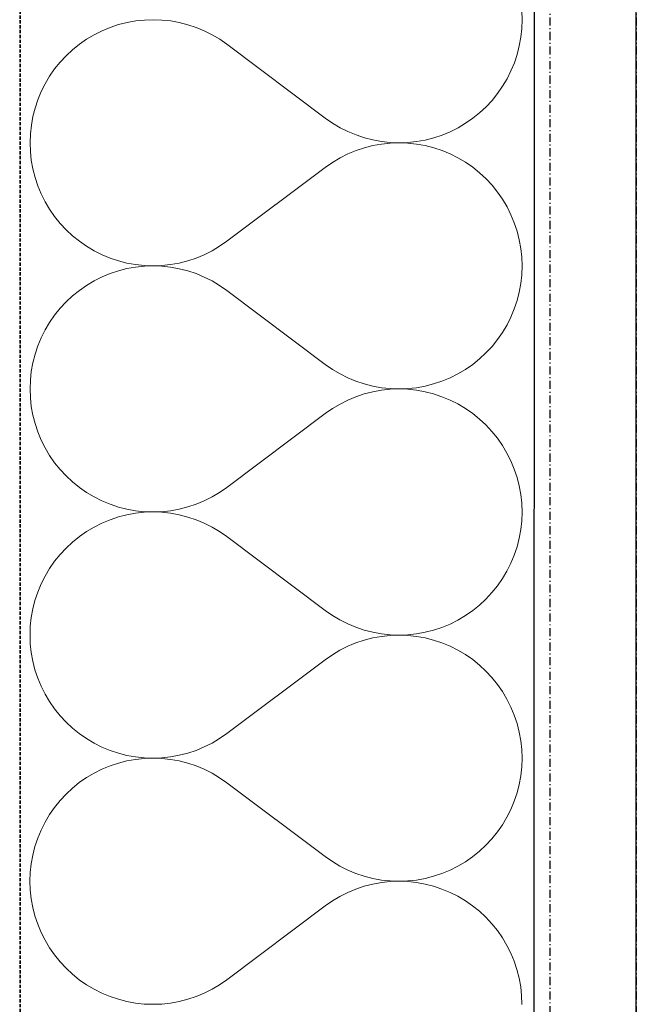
# Model space of a CAD drawing. Header units: millimetres. Extents: x -28761 to 4793, y -4271 to 20239.
# Tile 119 of 256: x -322 to -131, y 3543 to 3848. Entities that reach past the tile are written whole.
import ezdxf

# ---------------------------------------------------------------- set-up
doc = ezdxf.new("R2010")
doc.units = ezdxf.units.MM
doc.header["$MEASUREMENT"] = 0
for name, pattern in [('Wipeout_Contour', [1000, 0, -1000]), ('Čerchovaná M', [4.5, 2.5, -0.85, 0.3, -0.85]), ('čárkovaná 3', [1.5, 1, -0.5])]:
    doc.linetypes.add(name, pattern=pattern)
for name, color, linetype in [('5._POHLED ZÁPADNÍ_1_Konstrukce - nenosné', 7, 'Continuous'), ('5._POHLED ZÁPADNÍ_1_Nové_Konstrukce - nosné', 7, 'Continuous'), ('5._POHLED ZÁPADNÍ_1_Nové_Výplně – Řezové', 7, 'Continuous')]:
    doc.layers.add(name, color=color, linetype=linetype)

# ---------------------------------------------------------------- blocks, each defined once
blk = doc.blocks.new('*X13', base_point=(-30186.65, -6515.26))
at = {"layer": '5._POHLED ZÁPADNÍ_1_Nové_Výplně – Řezové', "color": 21, "linetype": 'Continuous', "lineweight": 20, "true_color": 0xffaaaa}
for p, q in [((-165.97, 3847.64), (-166.06, 3850.36)), ((-290.97, 3846.12), (-293.55, 3845.26)), ((-288.33, 3846.79), (-290.97, 3846.12)), ((-285.65, 3847.27), (-288.33, 3846.79)), ((-282.95, 3847.56), (-285.65, 3847.27)), ((-280.23, 3847.66), (-282.95, 3847.56)), ((-277.51, 3847.56), (-280.23, 3847.66)), ((-274.8, 3847.27), (-277.51, 3847.56)), ((-272.13, 3846.78), (-274.8, 3847.27)), ((-269.49, 3846.11), (-272.13, 3846.78)), ((-266.91, 3845.24), (-269.49, 3846.11)), ((-166.06, 3844.92), (-165.97, 3847.64)), ((-296.06, 3844.23), (-298.5, 3843.01)), ((-293.55, 3845.26), (-296.06, 3844.23)), ((-264.4, 3844.2), (-266.91, 3845.24)), ((-261.97, 3842.98), (-264.4, 3844.2)), ((-166.36, 3842.22), (-166.06, 3844.92)), ((-303.07, 3840.07), (-305.19, 3838.37)), ((-300.84, 3841.62), (-303.07, 3840.07)), ((-298.5, 3843.01), (-300.84, 3841.62)), ((-259.63, 3841.59), (-261.97, 3842.98)), ((-257.4, 3840.04), (-259.63, 3841.59)), ((-226.92, 3817.17), (-257.4, 3840.04)), ((-166.84, 3839.54), (-166.36, 3842.22)), ((-305.19, 3838.37), (-307.18, 3836.51)), ((-167.51, 3836.91), (-166.84, 3839.54)), ((-309.04, 3834.52), (-310.75, 3832.4)), ((-307.18, 3836.51), (-309.04, 3834.52)), ((-169.41, 3831.81), (-168.37, 3834.32)), ((-168.37, 3834.32), (-167.51, 3836.91)), ((-310.75, 3832.4), (-312.3, 3830.17)), ((-170.63, 3829.38), (-169.41, 3831.81)), ((-313.69, 3827.83), (-314.91, 3825.4)), ((-312.3, 3830.17), (-313.69, 3827.83)), ((-172.02, 3827.04), (-170.63, 3829.38)), ((-314.91, 3825.4), (-315.95, 3822.89)), ((-175.28, 3822.69), (-173.57, 3824.81)), ((-173.57, 3824.81), (-172.02, 3827.04)), ((-315.95, 3822.89), (-316.81, 3820.31)), ((-177.14, 3820.7), (-175.28, 3822.69)), ((-316.81, 3820.31), (-317.48, 3817.67)), ((-181.25, 3817.14), (-179.13, 3818.84)), ((-179.13, 3818.84), (-177.14, 3820.7)), ((-317.48, 3817.67), (-317.96, 3814.99)), ((-226.92, 3817.17), (-224.69, 3815.62)), ((-224.69, 3815.62), (-222.35, 3814.23)), ((-183.48, 3815.59), (-181.25, 3817.14)), ((-317.96, 3814.99), (-318.26, 3812.29)), ((-222.35, 3814.23), (-219.92, 3813.01)), ((-219.92, 3813.01), (-217.41, 3811.97)), ((-190.77, 3811.95), (-188.26, 3812.99)), ((-188.26, 3812.99), (-185.82, 3814.2)), ((-185.82, 3814.2), (-183.48, 3815.59)), ((-318.26, 3812.29), (-318.35, 3809.57)), ((-318.35, 3809.57), (-318.26, 3806.85)), ((-217.41, 3811.97), (-214.83, 3811.11)), ((-214.83, 3811.11), (-212.19, 3810.43)), ((-212.19, 3810.43), (-209.52, 3809.94)), ((-209.52, 3809.94), (-206.81, 3809.65)), ((-206.81, 3809.65), (-204.09, 3809.55)), ((-204.09, 3809.55), (-206.81, 3809.45)), ((-204.09, 3809.55), (-201.37, 3809.65)), ((-201.37, 3809.46), (-204.09, 3809.55)), ((-201.37, 3809.65), (-198.67, 3809.94)), ((-198.67, 3809.94), (-195.99, 3810.42)), ((-195.99, 3810.42), (-193.35, 3811.09)), ((-193.35, 3811.09), (-190.77, 3811.95)), ((-318.26, 3806.85), (-317.97, 3804.14)), ((-217.41, 3807.14), (-219.92, 3806.1)), ((-214.83, 3808), (-217.41, 3807.14)), ((-212.19, 3808.68), (-214.83, 3808)), ((-209.52, 3809.16), (-212.19, 3808.68)), ((-206.81, 3809.45), (-209.52, 3809.16)), ((-198.67, 3809.17), (-201.37, 3809.46)), ((-195.99, 3808.69), (-198.67, 3809.17)), ((-193.35, 3808.01), (-195.99, 3808.69)), ((-190.77, 3807.16), (-193.35, 3808.01)), ((-188.26, 3806.11), (-190.77, 3807.16)), ((-317.97, 3804.14), (-317.48, 3801.47)), ((-224.69, 3803.49), (-226.93, 3801.94)), ((-222.35, 3804.88), (-224.69, 3803.49)), ((-219.92, 3806.1), (-222.35, 3804.88)), ((-185.83, 3804.9), (-188.26, 3806.11)), ((-183.49, 3803.51), (-185.83, 3804.9)), ((-181.25, 3801.96), (-183.49, 3803.51)), ((-317.48, 3801.47), (-316.81, 3798.83)), ((-226.93, 3801.94), (-257.4, 3779.08)), ((-179.13, 3800.25), (-181.25, 3801.96)), ((-316.81, 3798.83), (-315.95, 3796.25)), ((-177.14, 3798.4), (-179.13, 3800.25)), ((-175.29, 3796.41), (-177.14, 3798.4)), ((-315.95, 3796.25), (-314.91, 3793.74)), ((-173.58, 3794.29), (-175.29, 3796.41)), ((-172.03, 3792.06), (-173.58, 3794.29)), ((-314.91, 3793.74), (-313.69, 3791.3)), ((-313.69, 3791.3), (-312.3, 3788.96)), ((-170.64, 3789.72), (-172.03, 3792.06)), ((-312.3, 3788.96), (-310.75, 3786.73)), ((-169.42, 3787.28), (-170.64, 3789.72)), ((-310.75, 3786.73), (-309.04, 3784.61)), ((-168.38, 3784.77), (-169.42, 3787.28)), ((-309.04, 3784.61), (-307.19, 3782.62)), ((-307.19, 3782.62), (-305.2, 3780.77)), ((-167.52, 3782.19), (-168.38, 3784.77)), ((-166.85, 3779.55), (-167.52, 3782.19)), ((-305.2, 3780.77), (-303.08, 3779.06)), ((-303.08, 3779.06), (-300.84, 3777.51)), ((-259.64, 3777.53), (-257.4, 3779.08)), ((-166.36, 3776.88), (-166.85, 3779.55)), ((-300.84, 3777.51), (-298.5, 3776.12)), ((-298.5, 3776.12), (-296.07, 3774.91)), ((-264.41, 3774.92), (-261.98, 3776.14)), ((-261.98, 3776.14), (-259.64, 3777.53)), ((-166.07, 3774.17), (-166.36, 3776.88)), ((-296.07, 3774.91), (-293.56, 3773.86)), ((-293.56, 3773.86), (-290.98, 3773.01)), ((-290.98, 3773.01), (-288.34, 3772.33)), ((-272.14, 3772.34), (-269.5, 3773.02)), ((-269.5, 3773.02), (-266.92, 3773.88)), ((-266.92, 3773.88), (-264.41, 3774.92)), ((-165.98, 3771.45), (-166.07, 3774.17)), ((-290.98, 3769.93), (-293.56, 3769.07)), ((-288.34, 3770.6), (-290.98, 3769.93)), ((-288.34, 3772.33), (-285.66, 3771.85)), ((-285.66, 3771.08), (-288.34, 3770.6)), ((-285.66, 3771.85), (-282.96, 3771.56)), ((-282.96, 3771.37), (-285.66, 3771.08)), ((-282.96, 3771.56), (-280.24, 3771.47)), ((-280.24, 3771.47), (-282.96, 3771.37)), ((-280.24, 3771.47), (-277.52, 3771.57)), ((-277.52, 3771.37), (-280.24, 3771.47)), ((-277.52, 3771.57), (-274.82, 3771.86)), ((-274.82, 3771.08), (-277.52, 3771.37)), ((-274.82, 3771.86), (-272.14, 3772.34)), ((-272.14, 3770.59), (-274.82, 3771.08)), ((-269.5, 3769.91), (-272.14, 3770.59)), ((-266.92, 3769.05), (-269.5, 3769.91)), ((-166.07, 3768.73), (-165.98, 3771.45)), ((-296.07, 3768.03), (-298.51, 3766.82)), ((-293.56, 3769.07), (-296.07, 3768.03)), ((-264.41, 3768.01), (-266.92, 3769.05)), ((-261.98, 3766.79), (-264.41, 3768.01)), ((-166.37, 3766.03), (-166.07, 3768.73)), ((-303.08, 3763.88), (-305.2, 3762.18)), ((-300.85, 3765.43), (-303.08, 3763.88)), ((-298.51, 3766.82), (-300.85, 3765.43)), ((-259.64, 3765.4), (-261.98, 3766.79)), ((-257.41, 3763.85), (-259.64, 3765.4)), ((-226.93, 3740.98), (-257.41, 3763.85)), ((-166.85, 3763.35), (-166.37, 3766.03)), ((-305.2, 3762.18), (-307.19, 3760.32)), ((-167.52, 3760.72), (-166.85, 3763.35)), ((-309.05, 3758.33), (-310.76, 3756.21)), ((-307.19, 3760.32), (-309.05, 3758.33)), ((-169.42, 3755.62), (-168.38, 3758.13)), ((-168.38, 3758.13), (-167.52, 3760.72)), ((-310.76, 3756.21), (-312.31, 3753.98)), ((-170.64, 3753.19), (-169.42, 3755.62)), ((-313.7, 3751.64), (-314.92, 3749.21)), ((-312.31, 3753.98), (-313.7, 3751.64)), ((-172.03, 3750.85), (-170.64, 3753.19)), ((-314.92, 3749.21), (-315.96, 3746.7)), ((-175.29, 3746.5), (-173.58, 3748.62)), ((-173.58, 3748.62), (-172.03, 3750.85)), ((-315.96, 3746.7), (-316.82, 3744.11)), ((-177.15, 3744.51), (-175.29, 3746.5)), ((-316.82, 3744.11), (-317.49, 3741.48)), ((-181.26, 3740.95), (-179.14, 3742.65)), ((-179.14, 3742.65), (-177.15, 3744.51)), ((-317.49, 3741.48), (-317.97, 3738.8)), ((-226.93, 3740.98), (-224.7, 3739.43)), ((-224.7, 3739.43), (-222.36, 3738.04)), ((-183.49, 3739.4), (-181.26, 3740.95)), ((-317.97, 3738.8), (-318.27, 3736.1)), ((-222.36, 3738.04), (-219.93, 3736.82)), ((-219.93, 3736.82), (-217.42, 3735.78)), ((-190.78, 3735.76), (-188.27, 3736.79)), ((-188.27, 3736.79), (-185.83, 3738.01)), ((-185.83, 3738.01), (-183.49, 3739.4)), ((-318.27, 3736.1), (-318.36, 3733.38)), ((-318.36, 3733.38), (-318.27, 3730.66)), ((-217.42, 3735.78), (-214.84, 3734.91)), ((-214.84, 3734.91), (-212.2, 3734.24)), ((-212.2, 3734.24), (-209.53, 3733.75)), ((-209.53, 3733.75), (-206.82, 3733.46)), ((-206.82, 3733.46), (-204.1, 3733.36)), ((-204.1, 3733.36), (-206.82, 3733.26)), ((-204.1, 3733.36), (-201.38, 3733.46)), ((-201.38, 3733.27), (-204.1, 3733.36)), ((-201.38, 3733.46), (-198.68, 3733.75)), ((-198.68, 3733.75), (-196, 3734.23)), ((-196, 3734.23), (-193.36, 3734.9)), ((-193.36, 3734.9), (-190.78, 3735.76)), ((-318.27, 3730.66), (-317.98, 3727.95)), ((-217.42, 3730.95), (-219.93, 3729.91)), ((-214.84, 3731.81), (-217.42, 3730.95)), ((-212.2, 3732.49), (-214.84, 3731.81)), ((-209.53, 3732.97), (-212.2, 3732.49)), ((-206.82, 3733.26), (-209.53, 3732.97)), ((-198.68, 3732.98), (-201.38, 3733.27)), ((-196, 3732.49), (-198.68, 3732.98)), ((-193.36, 3731.82), (-196, 3732.49)), ((-190.78, 3730.96), (-193.36, 3731.82)), ((-188.27, 3729.92), (-190.78, 3730.96)), ((-317.98, 3727.95), (-317.49, 3725.28)), ((-224.7, 3727.3), (-226.94, 3725.75)), ((-222.36, 3728.69), (-224.7, 3727.3)), ((-219.93, 3729.91), (-222.36, 3728.69)), ((-185.84, 3728.71), (-188.27, 3729.92)), ((-183.5, 3727.32), (-185.84, 3728.71)), ((-181.26, 3725.77), (-183.5, 3727.32)), ((-317.49, 3725.28), (-316.82, 3722.64)), ((-226.94, 3725.75), (-257.42, 3702.89)), ((-179.14, 3724.06), (-181.26, 3725.77)), ((-316.82, 3722.64), (-315.96, 3720.06)), ((-177.15, 3722.21), (-179.14, 3724.06)), ((-175.3, 3720.22), (-177.15, 3722.21)), ((-315.96, 3720.06), (-314.92, 3717.55)), ((-173.59, 3718.1), (-175.3, 3720.22)), ((-172.04, 3715.87), (-173.59, 3718.1)), ((-314.92, 3717.55), (-313.7, 3715.11)), ((-313.7, 3715.11), (-312.31, 3712.77)), ((-170.65, 3713.53), (-172.04, 3715.87)), ((-312.31, 3712.77), (-310.76, 3710.54)), ((-169.43, 3711.09), (-170.65, 3713.53)), ((-310.76, 3710.54), (-309.06, 3708.42)), ((-168.39, 3708.58), (-169.43, 3711.09)), ((-309.06, 3708.42), (-307.2, 3706.43)), ((-307.2, 3706.43), (-305.21, 3704.58)), ((-167.53, 3706), (-168.39, 3708.58)), ((-166.86, 3703.36), (-167.53, 3706)), ((-305.21, 3704.58), (-303.09, 3702.87)), ((-303.09, 3702.87), (-300.86, 3701.32)), ((-259.65, 3701.34), (-257.42, 3702.89)), ((-166.38, 3700.69), (-166.86, 3703.36)), ((-300.86, 3701.32), (-298.52, 3699.93)), ((-298.52, 3699.93), (-296.08, 3698.71)), ((-264.42, 3698.73), (-261.99, 3699.95)), ((-261.99, 3699.95), (-259.65, 3701.34)), ((-166.08, 3697.98), (-166.38, 3700.69)), ((-296.08, 3698.71), (-293.57, 3697.67)), ((-293.57, 3697.67), (-290.99, 3696.82)), ((-290.99, 3696.82), (-288.35, 3696.14)), ((-272.15, 3696.15), (-269.51, 3696.83)), ((-269.51, 3696.83), (-266.93, 3697.69)), ((-266.93, 3697.69), (-264.42, 3698.73)), ((-165.99, 3695.26), (-166.08, 3697.98)), ((-290.99, 3693.74), (-293.57, 3692.88)), ((-288.35, 3694.41), (-290.99, 3693.74)), ((-288.35, 3696.14), (-285.67, 3695.66)), ((-285.67, 3694.89), (-288.35, 3694.41)), ((-285.67, 3695.66), (-282.97, 3695.37)), ((-282.97, 3695.18), (-285.67, 3694.89)), ((-282.97, 3695.37), (-280.25, 3695.28)), ((-280.25, 3695.28), (-282.97, 3695.18)), ((-280.25, 3695.28), (-277.53, 3695.38)), ((-277.53, 3695.18), (-280.25, 3695.28)), ((-277.53, 3695.38), (-274.83, 3695.67)), ((-274.83, 3694.88), (-277.53, 3695.18)), ((-274.83, 3695.67), (-272.15, 3696.15)), ((-272.15, 3694.4), (-274.83, 3694.88)), ((-269.51, 3693.72), (-272.15, 3694.4)), ((-266.93, 3692.86), (-269.51, 3693.72)), ((-166.09, 3692.54), (-165.99, 3695.26)), ((-296.08, 3691.84), (-298.52, 3690.63)), ((-293.57, 3692.88), (-296.08, 3691.84)), ((-264.42, 3691.82), (-266.93, 3692.86)), ((-261.99, 3690.6), (-264.42, 3691.82)), ((-166.38, 3689.84), (-166.09, 3692.54)), ((-303.09, 3687.69), (-305.21, 3685.98)), ((-300.86, 3689.24), (-303.09, 3687.69)), ((-298.52, 3690.63), (-300.86, 3689.24)), ((-259.65, 3689.21), (-261.99, 3690.6)), ((-257.42, 3687.66), (-259.65, 3689.21)), ((-226.94, 3664.79), (-257.42, 3687.66)), ((-166.86, 3687.16), (-166.38, 3689.84)), ((-305.21, 3685.98), (-307.2, 3684.13)), ((-167.53, 3684.52), (-166.86, 3687.16)), ((-309.06, 3682.14), (-310.77, 3680.02)), ((-307.2, 3684.13), (-309.06, 3682.14)), ((-169.44, 3679.43), (-168.39, 3681.94)), ((-168.39, 3681.94), (-167.53, 3684.52)), ((-310.77, 3680.02), (-312.32, 3677.79)), ((-170.65, 3677), (-169.44, 3679.43)), ((-313.71, 3675.45), (-314.93, 3673.02)), ((-312.32, 3677.79), (-313.71, 3675.45)), ((-172.04, 3674.66), (-170.65, 3677)), ((-314.93, 3673.02), (-315.97, 3670.51)), ((-175.3, 3670.31), (-173.6, 3672.42)), ((-173.6, 3672.42), (-172.04, 3674.66)), ((-315.97, 3670.51), (-316.83, 3667.92)), ((-177.16, 3668.32), (-175.3, 3670.31)), ((-316.83, 3667.92), (-317.5, 3665.29)), ((-181.27, 3664.76), (-179.15, 3666.46)), ((-179.15, 3666.46), (-177.16, 3668.32)), ((-317.5, 3665.29), (-317.99, 3662.61)), ((-226.94, 3664.79), (-224.71, 3663.24)), ((-224.71, 3663.24), (-222.37, 3661.85)), ((-183.5, 3663.21), (-181.27, 3664.76)), ((-317.99, 3662.61), (-318.28, 3659.91)), ((-222.37, 3661.85), (-219.94, 3660.63)), ((-219.94, 3660.63), (-217.43, 3659.59)), ((-190.79, 3659.56), (-188.28, 3660.6)), ((-188.28, 3660.6), (-185.85, 3661.82)), ((-185.85, 3661.82), (-183.5, 3663.21)), ((-318.28, 3659.91), (-318.37, 3657.19)), ((-318.37, 3657.19), (-318.28, 3654.47)), ((-217.43, 3659.59), (-214.85, 3658.72)), ((-214.85, 3658.72), (-212.21, 3658.05)), ((-212.21, 3658.05), (-209.54, 3657.56)), ((-209.54, 3657.56), (-206.83, 3657.27)), ((-206.83, 3657.27), (-204.11, 3657.17)), ((-204.11, 3657.17), (-206.83, 3657.07)), ((-204.11, 3657.17), (-201.39, 3657.27)), ((-201.39, 3657.08), (-204.11, 3657.17)), ((-201.39, 3657.27), (-198.69, 3657.56)), ((-198.69, 3657.56), (-196.01, 3658.04)), ((-196.01, 3658.04), (-193.37, 3658.71)), ((-193.37, 3658.71), (-190.79, 3659.56)), ((-318.28, 3654.47), (-317.99, 3651.76)), ((-217.43, 3654.76), (-219.94, 3653.72)), ((-214.85, 3655.62), (-217.43, 3654.76)), ((-212.21, 3656.3), (-214.85, 3655.62)), ((-209.54, 3656.78), (-212.21, 3656.3)), ((-206.83, 3657.07), (-209.54, 3656.78)), ((-198.69, 3656.79), (-201.39, 3657.08)), ((-196.01, 3656.3), (-198.69, 3656.79)), ((-193.38, 3655.63), (-196.01, 3656.3)), ((-190.79, 3654.77), (-193.38, 3655.63)), ((-188.28, 3653.73), (-190.79, 3654.77)), ((-317.99, 3651.76), (-317.5, 3649.09)), ((-224.71, 3651.11), (-226.95, 3649.56)), ((-222.37, 3652.5), (-224.71, 3651.11)), ((-219.94, 3653.72), (-222.37, 3652.5)), ((-185.85, 3652.52), (-188.28, 3653.73)), ((-183.51, 3651.13), (-185.85, 3652.52)), ((-181.27, 3649.58), (-183.51, 3651.13)), ((-317.5, 3649.09), (-316.83, 3646.45)), ((-226.95, 3649.56), (-257.43, 3626.7)), ((-179.15, 3647.87), (-181.27, 3649.58)), ((-316.83, 3646.45), (-315.97, 3643.87)), ((-177.16, 3646.02), (-179.15, 3647.87)), ((-175.31, 3644.03), (-177.16, 3646.02)), ((-315.97, 3643.87), (-314.93, 3641.36)), ((-173.6, 3641.91), (-175.31, 3644.03)), ((-172.05, 3639.67), (-173.6, 3641.91)), ((-314.93, 3641.36), (-313.71, 3638.92)), ((-313.71, 3638.92), (-312.32, 3636.58)), ((-170.66, 3637.34), (-172.05, 3639.67)), ((-312.32, 3636.58), (-310.77, 3634.35)), ((-169.44, 3634.9), (-170.66, 3637.34)), ((-310.77, 3634.35), (-309.07, 3632.23)), ((-168.4, 3632.39), (-169.44, 3634.9)), ((-309.07, 3632.23), (-307.21, 3630.24)), ((-307.21, 3630.24), (-305.22, 3628.39)), ((-167.54, 3629.81), (-168.4, 3632.39)), ((-166.87, 3627.17), (-167.54, 3629.81)), ((-305.22, 3628.39), (-303.1, 3626.68)), ((-303.1, 3626.68), (-300.87, 3625.13)), ((-259.66, 3625.15), (-257.43, 3626.7)), ((-166.39, 3624.49), (-166.87, 3627.17)), ((-300.87, 3625.13), (-298.53, 3623.74)), ((-298.53, 3623.74), (-296.09, 3622.52)), ((-264.43, 3622.54), (-262, 3623.76)), ((-262, 3623.76), (-259.66, 3625.15)), ((-166.1, 3621.79), (-166.39, 3624.49)), ((-296.09, 3622.52), (-293.58, 3621.48)), ((-293.58, 3621.48), (-291, 3620.63)), ((-291, 3620.63), (-288.36, 3619.95)), ((-272.16, 3619.96), (-269.52, 3620.64)), ((-269.52, 3620.64), (-266.94, 3621.5)), ((-266.94, 3621.5), (-264.43, 3622.54)), ((-166, 3619.07), (-166.1, 3621.79)), ((-291, 3617.55), (-293.58, 3616.69)), ((-288.36, 3618.22), (-291, 3617.55)), ((-288.36, 3619.95), (-285.68, 3619.47)), ((-285.68, 3618.7), (-288.36, 3618.22)), ((-285.68, 3619.47), (-282.98, 3619.18)), ((-282.98, 3618.99), (-285.68, 3618.7)), ((-282.98, 3619.18), (-280.26, 3619.09)), ((-280.26, 3619.09), (-282.98, 3618.99)), ((-280.26, 3619.09), (-277.54, 3619.19)), ((-277.54, 3618.99), (-280.26, 3619.09)), ((-277.54, 3619.19), (-274.84, 3619.48)), ((-274.84, 3618.69), (-277.54, 3618.99)), ((-274.84, 3619.48), (-272.16, 3619.96)), ((-272.16, 3618.21), (-274.84, 3618.69)), ((-269.52, 3617.53), (-272.16, 3618.21)), ((-266.94, 3616.67), (-269.52, 3617.53)), ((-166.1, 3616.35), (-166, 3619.07)), ((-296.09, 3615.65), (-298.53, 3614.44)), ((-293.58, 3616.69), (-296.09, 3615.65)), ((-264.43, 3615.63), (-266.94, 3616.67)), ((-262, 3614.41), (-264.43, 3615.63)), ((-166.39, 3613.65), (-166.1, 3616.35)), ((-303.1, 3611.5), (-305.22, 3609.79)), ((-300.87, 3613.05), (-303.1, 3611.5)), ((-298.53, 3614.44), (-300.87, 3613.05)), ((-259.66, 3613.02), (-262, 3614.41)), ((-257.43, 3611.46), (-259.66, 3613.02)), ((-226.96, 3588.6), (-257.43, 3611.46)), ((-166.87, 3610.97), (-166.39, 3613.65)), ((-305.22, 3609.79), (-307.21, 3607.94)), ((-167.54, 3608.33), (-166.87, 3610.97)), ((-309.07, 3605.95), (-310.78, 3603.83)), ((-307.21, 3607.94), (-309.07, 3605.95)), ((-169.45, 3603.24), (-168.4, 3605.75)), ((-168.4, 3605.75), (-167.54, 3608.33)), ((-310.78, 3603.83), (-312.33, 3601.6)), ((-170.66, 3600.81), (-169.45, 3603.24)), ((-313.72, 3599.26), (-314.94, 3596.83)), ((-312.33, 3601.6), (-313.72, 3599.26)), ((-172.05, 3598.47), (-170.66, 3600.81)), ((-314.94, 3596.83), (-315.98, 3594.31)), ((-175.31, 3594.12), (-173.61, 3596.23)), ((-173.61, 3596.23), (-172.05, 3598.47)), ((-315.98, 3594.31), (-316.84, 3591.73)), ((-177.17, 3592.13), (-175.31, 3594.12)), ((-316.84, 3591.73), (-317.51, 3589.1)), ((-181.28, 3588.57), (-179.16, 3590.27)), ((-179.16, 3590.27), (-177.17, 3592.13)), ((-317.51, 3589.1), (-318, 3586.42)), ((-226.96, 3588.6), (-224.72, 3587.05)), ((-224.72, 3587.05), (-222.38, 3585.66)), ((-183.52, 3587.02), (-181.28, 3588.57)), ((-318, 3586.42), (-318.29, 3583.72)), ((-222.38, 3585.66), (-219.95, 3584.44)), ((-219.95, 3584.44), (-217.44, 3583.4)), ((-190.8, 3583.37), (-188.29, 3584.41)), ((-188.29, 3584.41), (-185.86, 3585.63)), ((-185.86, 3585.63), (-183.52, 3587.02)), ((-318.29, 3583.72), (-318.38, 3581)), ((-318.38, 3581), (-318.29, 3578.28)), ((-217.44, 3583.4), (-214.86, 3582.53)), ((-214.86, 3582.53), (-212.22, 3581.86)), ((-212.22, 3581.86), (-209.55, 3581.37)), ((-209.55, 3581.37), (-206.84, 3581.08)), ((-206.84, 3581.08), (-204.12, 3580.98)), ((-204.12, 3580.98), (-206.84, 3580.88)), ((-204.12, 3580.98), (-201.4, 3581.08)), ((-201.4, 3580.89), (-204.12, 3580.98)), ((-201.4, 3581.08), (-198.7, 3581.36)), ((-198.7, 3581.36), (-196.02, 3581.85)), ((-196.02, 3581.85), (-193.39, 3582.52)), ((-193.39, 3582.52), (-190.8, 3583.37)), ((-318.29, 3578.28), (-318, 3575.57)), ((-217.44, 3578.57), (-219.95, 3577.53)), ((-214.86, 3579.43), (-217.44, 3578.57)), ((-212.22, 3580.11), (-214.86, 3579.43)), ((-209.55, 3580.59), (-212.22, 3580.11)), ((-206.84, 3580.88), (-209.55, 3580.59)), ((-198.7, 3580.6), (-201.4, 3580.89)), ((-196.02, 3580.11), (-198.7, 3580.6)), ((-193.39, 3579.44), (-196.02, 3580.11)), ((-190.8, 3578.58), (-193.39, 3579.44)), ((-188.29, 3577.54), (-190.8, 3578.58)), ((-318, 3575.57), (-317.51, 3572.9)), ((-224.72, 3574.92), (-226.96, 3573.37)), ((-222.39, 3576.31), (-224.72, 3574.92)), ((-219.95, 3577.53), (-222.39, 3576.31)), ((-185.86, 3576.33), (-188.29, 3577.54)), ((-183.52, 3574.94), (-185.86, 3576.33)), ((-181.28, 3573.39), (-183.52, 3574.94)), ((-317.51, 3572.9), (-316.84, 3570.26)), ((-226.96, 3573.37), (-257.44, 3550.51)), ((-179.16, 3571.68), (-181.28, 3573.39)), ((-316.84, 3570.26), (-315.98, 3567.68)), ((-177.17, 3569.83), (-179.16, 3571.68)), ((-175.32, 3567.84), (-177.17, 3569.83)), ((-315.98, 3567.68), (-314.94, 3565.17)), ((-173.61, 3565.72), (-175.32, 3567.84)), ((-172.06, 3563.48), (-173.61, 3565.72)), ((-314.94, 3565.17), (-313.72, 3562.73)), ((-313.72, 3562.73), (-312.34, 3560.39)), ((-170.67, 3561.14), (-172.06, 3563.48)), ((-312.34, 3560.39), (-310.78, 3558.16)), ((-169.45, 3558.71), (-170.67, 3561.14)), ((-310.78, 3558.16), (-309.08, 3556.04)), ((-168.41, 3556.2), (-169.45, 3558.71)), ((-309.08, 3556.04), (-307.22, 3554.05)), ((-307.22, 3554.05), (-305.23, 3552.2)), ((-167.55, 3553.62), (-168.41, 3556.2)), ((-166.88, 3550.98), (-167.55, 3553.62)), ((-305.23, 3552.2), (-303.11, 3550.49)), ((-303.11, 3550.49), (-300.88, 3548.94)), ((-259.67, 3548.96), (-257.44, 3550.51)), ((-166.4, 3548.3), (-166.88, 3550.98)), ((-300.88, 3548.94), (-298.54, 3547.55)), ((-298.54, 3547.55), (-296.1, 3546.33)), ((-264.44, 3546.35), (-262.01, 3547.57)), ((-262.01, 3547.57), (-259.67, 3548.96)), ((-166.11, 3545.6), (-166.4, 3548.3)), ((-296.1, 3546.33), (-293.59, 3545.29)), ((-293.59, 3545.29), (-291.01, 3544.44)), ((-291.01, 3544.44), (-288.37, 3543.76)), ((-272.17, 3543.77), (-269.53, 3544.45)), ((-269.53, 3544.45), (-266.95, 3545.31)), ((-266.95, 3545.31), (-264.44, 3546.35)), ((-166.01, 3542.88), (-166.11, 3545.6)), ((-288.37, 3543.76), (-285.69, 3543.28)), ((-285.69, 3543.28), (-282.99, 3542.99)), ((-282.99, 3542.99), (-280.27, 3542.9)), ((-280.27, 3542.9), (-277.55, 3542.99)), ((-277.55, 3542.99), (-274.85, 3543.29)), ((-274.85, 3543.29), (-272.17, 3543.77))]:
    blk.add_line(p, q, dxfattribs=at)

msp = doc.modelspace()

# ---------------------------------------------------------------- linework, layer by layer
at = {"layer": '5._POHLED ZÁPADNÍ_1_Nové_Konstrukce - nosné', "color": 1, "linetype": 'Čerchovaná M', "lineweight": 25}
for p, q in [((-130.77, 18117.85), (-130.77, 194.27)), ((-130.68, 18117.85), (-130.68, 194.27))]:
    msp.add_line(p, q, dxfattribs=at)
at = {"layer": '5._POHLED ZÁPADNÍ_1_Nové_Konstrukce - nosné', "color": 1, "linetype": 'Čerchovaná M', "lineweight": 25, "flags": 128}
for points in [[(-157.33, 18117.85), (-157.33, 194.27)], [(-130.59, 194.27), (-130.59, 18117.85)]]:
    msp.add_lwpolyline(points, dxfattribs=at)

# ---------------------------------------------------------------- wipeouts: each hides what was drawn before it
at = {"color": 254, "linetype": 'Wipeout_Contour', "lineweight": 0, "ltscale": 25052.949126}
msp.add_wipeout([(-321.98, 5105.17), (-322.24, 3226.7), (-312.24, 3226.7), (-162.24, 3226.68), (-161.98, 5105.14), (-311.98, 5105.16)], dxfattribs=at).dxf.layer = '5._POHLED ZÁPADNÍ_1_Nové_Výplně – Řezové'

# ---------------------------------------------------------------- next in the draw order: linework, layer by layer
at = {"layer": '5._POHLED ZÁPADNÍ_1_Konstrukce - nenosné', "color": 7, "linetype": 'čárkovaná 3', "lineweight": 35}
msp.add_line((-321.45, 349.97), (-321.45, 17970.06), dxfattribs=at)
at = {"layer": '5._POHLED ZÁPADNÍ_1_Nové_Konstrukce - nosné', "color": 1, "linetype": 'Continuous', "lineweight": 25, "flags": 128}
msp.add_lwpolyline([(-162.24, 3226.68), (-161.98, 5105.14)], dxfattribs=at)

# ---------------------------------------------------------------- next in the draw order: block references
at = {"layer": '5._POHLED ZÁPADNÍ_1_Konstrukce - nenosné', "color": 9, "linetype": 'Continuous', "lineweight": 13}
msp.add_blockref('*X13', (-30186.65, -6515.26), dxfattribs=at)

doc.saveas('drawing.dxf')
